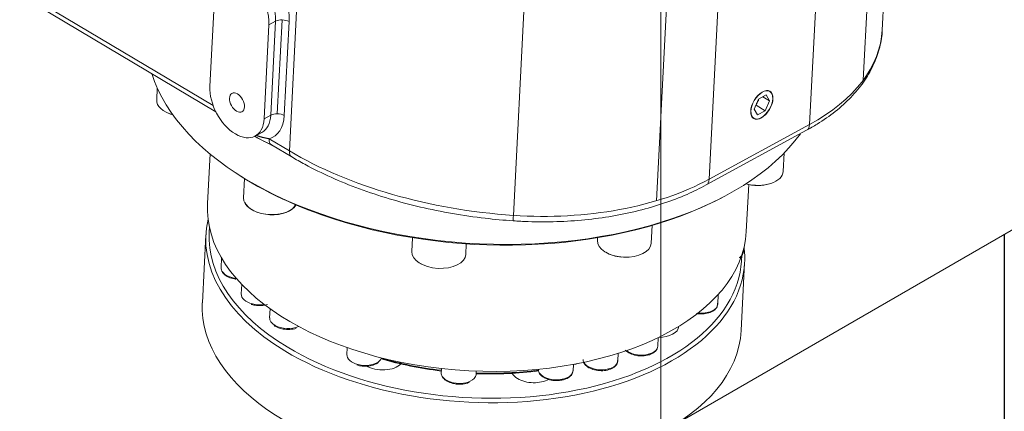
# Model space of a CAD drawing. Header units: millimetres. Extents: x -46 to 5160, y -5105 to -1541.
# Tile 95 of 104: x 5088 to 5113, y -4768 to -4759. Entities that reach past the tile are written whole.
import ezdxf

# ---------------------------------------------------------------- set-up
doc = ezdxf.new("R2010")
doc.units = ezdxf.units.MM
doc.header["$LTSCALE"] = 0.3175
doc.layers.add('1轮廓实线层', color=7, linetype='Continuous', lineweight=18)

# ---------------------------------------------------------------- blocks, each defined once
blk = doc.blocks.new('MR10C-1488-Z')
at = {"layer": '1轮廓实线层'}
for p, q in [((5981.466, -5157.868), (5981.999, -5147.599)), ((5990.765, -5153.197), (5990.99, -5148.859)), ((5990.514, -5150.095), (5990.288, -5154.457)), ((5988.934, -5155.579), (5989.165, -5151.129)), ((5968.466, -5151.867), (5973.897, -5155.098)), ((5968.527, -5152.02), (5973.965, -5155.256)), ((5973.937, -5152.254), (5973.815, -5154.62)), ((5976.032, -5152.158), (5975.82, -5156.243)), ((5985.078, -5157.5), (5985.339, -5152.462)), ((5986.633, -5152.508), (5986.403, -5156.958)), ((5975.306, -5153.068), (5975.474, -5152.976)), ((5975.351, -5155.342), (5975.474, -5152.976)), ((5975.639, -5152.941), (5975.516, -5155.307)), ((5975.813, -5152.986), (5975.69, -5155.352)), ((5975.183, -5155.434), (5975.306, -5153.068)), ((5972.491, -5154.662), (5972.475, -5154.955)), ((5972.475, -5154.955), (5972.475, -5154.955)), ((5987.536, -5155.191), (5987.643, -5154.941)), ((5987.589, -5155.094), (5987.642, -5154.969)), ((5987.642, -5154.969), (5987.658, -5154.933)), ((5987.643, -5154.941), (5987.837, -5154.835)), ((5987.756, -5154.88), (5987.924, -5154.98)), ((5987.817, -5155.23), (5987.924, -5154.98)), ((5987.837, -5154.835), (5987.924, -5154.98)), ((5988.006, -5154.912), (5988.006, -5154.906)), ((5987.622, -5155.335), (5987.536, -5155.191)), ((5987.574, -5155.102), (5987.589, -5155.094)), ((5987.817, -5155.23), (5987.589, -5155.094)), ((5987.817, -5155.23), (5987.622, -5155.335)), ((5975.183, -5155.434), (5975.351, -5155.342)), ((5987.703, -5155.414), (5987.709, -5155.411)), ((5974.958, -5155.87), (5975.126, -5155.778)), ((5986.328, -5157.103), (5988.859, -5155.724)), ((5986.403, -5156.958), (5988.934, -5155.579)), ((5975.307, -5155.937), (5975.82, -5156.243)), ((5975.368, -5156.09), (5975.881, -5156.395)), ((5973.821, -5156.32), (5973.756, -5157.572)), ((5988.268, -5156.76), (5988.292, -5156.295)), ((5974.415, -5156.76), (5974.471, -5156.798)), ((5974.69, -5156.939), (5974.665, -5157.428)), ((5987.337, -5158.276), (5987.399, -5157.094)), ((5986.706, -5157.432), (5986.766, -5157.4)), ((5984.944, -5158.571), (5984.967, -5158.122)), ((5973.715, -5158.361), (5973.626, -5160.07)), ((5978.927, -5158.433), (5978.909, -5158.782)), ((5983.589, -5158.434), (5983.586, -5158.5)), ((5980.267, -5158.853), (5980.281, -5158.587)), ((5987.266, -5158.774), (5987.269, -5158.718)), ((5974.113, -5158.943), (5974.101, -5159.188)), ((5974.101, -5159.188), (5974.101, -5159.188)), ((5987.208, -5160.773), (5987.297, -5159.065)), ((5974.619, -5159.608), (5974.607, -5159.849)), ((5974.607, -5159.849), (5974.607, -5159.849)), ((5986.618, -5160.105), (5986.631, -5159.859)), ((5975.335, -5160.225), (5975.323, -5160.45)), ((5975.323, -5160.45), (5975.323, -5160.45)), ((5985.11, -5161.162), (5985.121, -5160.946)), ((5977.28, -5161.204), (5977.271, -5161.377)), ((5977.271, -5161.377), (5977.271, -5161.377)), ((5984.101, -5161.535), (5984.11, -5161.345)), ((5979.653, -5161.73), (5979.648, -5161.83)), ((5982.971, -5161.784), (5982.979, -5161.624)), ((5979.648, -5161.83), (5979.648, -5161.83)), ((5980.527, -5161.875), (5980.531, -5161.795))]:
    blk.add_line(p, q, dxfattribs=at)
for centre, major_axis, ratio, start_param, end_param in [((5983.255, -5126.969), (3.046, -25.5), 0.185071, 5.505256, 6.355359), ((5974.621, -5152.661), (0.459, -0.843), 0.60337, 0.776774, 3.918367), ((5974.79, -5152.569), (0.459, -0.843), 0.60337, 0.776774, 3.140578), ((5974.958, -5152.478), (-0.574, 1.054), 0.60337, 3.918367, 5.121955), ((5975.645, -5153.078), (-0.24, 0.012), 0.568732, 3.965139, 5.535935), ((5984.374, -5152.865), (-6.391, 0.331), 0.568732, 2.394342, 3.141588), ((5980.765, -5153.719), (-8.549, 0.443), 0.568732, 0.209168, 2.789889), ((5974.499, -5155.027), (0.459, -0.843), 0.60337, 3.918367, 7.059959), ((5987.725, -5155.083), (-0.205, -0.344), 0.559006, 2.401641, 3.141585), ((5973.154, -5154.99), (-0.679, 0.035), 0.568732, 0, 1.190554), ((5987.502, -5154.95), (-0.123, -0.206), 0.559006, 1.412252, 1.803053), ((5987.502, -5154.95), (-0.123, -0.206), 0.559006, 1.803053, 1.962111), ((5973.154, -5155.003), (0.663, -0.034), 0.568732, 4.098196, 4.327925), ((5974.667, -5154.935), (0.459, -0.843), 0.60337, 6.283152, 7.059959), ((5974.835, -5154.843), (-0.574, 1.054), 0.60337, 2.991071, 3.918367), ((5975.522, -5155.444), (-0.24, 0.012), 0.568732, 3.965139, 5.535935), ((5987.725, -5155.083), (-0.205, -0.344), 0.559006, 0.000089, 0.739934), ((5988.706, -5155.443), (-0.153, 0.281), 0.60337, 3.141584, 3.918367), ((5980.826, -5152.536), (-8.549, 0.443), 0.568732, 0.843377, 0.917597), ((5975.531, -5155.815), (0.164, 0.275), 0.559006, 2.326651, 3.141574), ((5976.044, -5156.12), (0.164, 0.275), 0.559006, 2.326651, 3.141427), ((5981.983, -5152.886), (-8.788, 0.455), 0.568732, 0.823546, 1.541474), ((5987.589, -5156.725), (-0.679, 0.035), 0.568732, 1.204887, 3.14158), ((5980.761, -5153.784), (-8.469, 0.439), 0.568732, 0.763463, 1.137705), ((5981.842, -5154.244), (-6.391, 0.331), 0.568732, 1.541474, 2.394342), ((5986.175, -5156.822), (-0.153, 0.281), 0.60337, 3.14129, 3.918367), ((5987.588, -5156.738), (0.663, -0.034), 0.568732, 4.331361, 5.272955), ((5975.344, -5157.463), (-0.679, 0.035), 0.568732, 0.000087, 2.854911), ((5980.761, -5153.784), (-8.469, 0.439), 0.568732, 1.137705, 2.378144), ((5980.547, -5157.924), (-6.791, 0.352), 0.568732, 0.000056, 3.141551), ((5975.343, -5157.476), (0.663, -0.034), 0.568732, 3.388982, 6.044708), ((5980.506, -5158.713), (6.791, -0.352), 0.568732, 3.039318, 3.956663), ((5981.485, -5157.687), (0.022, 0.319), 0.024115, 2.175961, 3.141352), ((5980.509, -5158.647), (-6.711, 0.348), 0.568732, 6.251695, 6.283185), ((5980.509, -5158.647), (-6.711, 0.348), 0.568732, 6.283185, 7.098256), ((5984.265, -5158.536), (-0.679, 0.035), 0.568732, 0.000087, 3.141582), ((5980.506, -5158.713), (6.791, -0.352), 0.568732, 0, 0.102322), ((5980.509, -5158.647), (-6.711, 0.348), 0.568732, 0.81507, 3.17313), ((5979.588, -5158.818), (-0.679, 0.035), 0.568732, 0.000087, 3.141582), ((5984.264, -5158.549), (0.663, -0.034), 0.568732, 3.956825, 4.644442), ((5986.827, -5158.751), (-0.439, 0.023), 0.568732, 2.724702, 3.141552), ((5974.54, -5159.211), (-0.439, 0.023), 0.568732, 0, 0.44793), ((5980.506, -5158.713), (6.791, -0.352), 0.568732, 3.956663, 6.283185), ((5979.587, -5158.831), (0.663, -0.034), 0.568732, 3.951032, 4.016416), ((5974.54, -5159.211), (-0.439, 0.023), 0.568732, 0.447929, 1.468553), ((5975.046, -5159.872), (-0.439, 0.023), 0.568732, 6.283185, 7.516513), ((5980.417, -5160.421), (-6.791, 0.352), 0.568732, 0.000024, 3.141518), ((5975.046, -5159.872), (-0.439, 0.023), 0.568732, 1.233327, 1.924183), ((5986.179, -5160.082), (-0.439, 0.023), 0.568732, 1.477095, 3.141549), ((5975.763, -5160.472), (-0.439, 0.023), 0.568732, 0, 0.840628), ((5975.763, -5160.472), (-0.439, 0.023), 0.568732, 0.840629, 2.315802), ((5985.093, -5160.636), (-0.543, 0.028), 0.568732, 1.654464, 3.141616), ((5984.671, -5161.14), (-0.439, 0.023), 0.568732, 0.66735, 3.141552), ((5977.711, -5161.4), (-0.439, 0.023), 0.568732, 6.283185, 7.516513), ((5977.711, -5161.4), (-0.439, 0.023), 0.568732, 2.708502, 2.98879), ((5980.513, -5158.581), (-5.752, 0.298), 0.568732, 1.17403, 1.448429), ((5980.516, -5158.516), (-5.832, 0.302), 0.568732, 1.180804, 1.44941), ((5977.711, -5161.4), (-0.439, 0.023), 0.568732, 1.233327, 2.708502), ((5978.146, -5161.454), (-0.543, 0.028), 0.568732, 0.815071, 2.691779), ((5980.513, -5158.581), (-5.752, 0.298), 0.568732, 2.043171, 2.066635), ((5983.661, -5161.512), (-0.439, 0.023), 0.568732, 0.330708, 3.141549), ((5980.087, -5161.853), (-0.439, 0.023), 0.568732, 0, 2.326503), ((5980.087, -5161.853), (-0.439, 0.023), 0.568732, 2.326504, 3.101201), ((5980.087, -5161.853), (-0.439, 0.023), 0.568732, 3.101201, 3.141648), ((5980.516, -5158.516), (-5.832, 0.302), 0.568732, 1.602367, 1.876667), ((5980.513, -5158.581), (-5.752, 0.298), 0.568732, 1.602956, 1.879514), ((5981.958, -5161.777), (-0.543, 0.028), 0.568732, 0.328615, 0.815071), ((5981.958, -5161.777), (-0.543, 0.028), 0.568732, 0.815071, 2.421995), ((5982.531, -5161.761), (-0.439, 0.023), 0.568732, 0.038048, 3.141549)]:
    blk.add_ellipse(centre, major_axis=major_axis, ratio=ratio, start_param=start_param, end_param=end_param, dxfattribs=at)
for centre, major_axis, ratio in [((5974.499, -5155.027), (0.126, -0.232), 0.60337), ((5987.73, -5155.085), (0.205, 0.344), 0.559006), ((5987.73, -5155.085), (-0.201, -0.338), 0.559006)]:
    blk.add_ellipse(centre, major_axis=major_axis, ratio=ratio, dxfattribs=at)
for points, knots in [([(5988.859, -5155.724), (5988.951, -5155.674), (5989.207, -5155.525), (5989.593, -5155.255), (5989.985, -5154.9), (5990.303, -5154.516), (5990.544, -5154.108), (5990.697, -5153.684), (5990.765, -5153.375), (5990.762, -5153.209), (5990.761, -5153.189)], [0, 0, 0, 0, 0.080287, 0.232468, 0.384648, 0.536137, 0.686183, 0.834121, 0.979852, 1, 1, 1, 1]), ([(5974.953, -5155.879), (5974.956, -5155.881), (5975.091, -5155.958), (5975.229, -5156.028), (5975.368, -5156.09)], [0, 0, 0, 0, 0.022112, 1, 1, 1, 1]), ([(5974.992, -5155.857), (5974.994, -5155.857), (5975, -5155.859), (5975.01, -5155.863), (5975.024, -5155.868), (5975.037, -5155.872), (5975.051, -5155.876), (5975.064, -5155.88), (5975.078, -5155.884), (5975.091, -5155.888), (5975.104, -5155.892), (5975.117, -5155.895), (5975.131, -5155.899), (5975.144, -5155.902), (5975.157, -5155.905), (5975.17, -5155.908), (5975.183, -5155.911), (5975.196, -5155.914), (5975.208, -5155.917), (5975.221, -5155.92), (5975.234, -5155.923), (5975.246, -5155.925), (5975.259, -5155.928), (5975.271, -5155.93), (5975.283, -5155.933), (5975.295, -5155.935), (5975.303, -5155.936), (5975.307, -5155.937)], [0, 0, 0, 0, 0.012729, 0.05539, 0.097874, 0.140187, 0.182336, 0.224326, 0.266164, 0.307857, 0.34941, 0.390829, 0.432121, 0.473291, 0.514345, 0.55529, 0.596131, 0.636874, 0.677523, 0.718085, 0.758565, 0.798968, 0.839299, 0.879563, 0.919765, 0.959909, 1, 1, 1, 1]), ([(5975.881, -5156.395), (5975.988, -5156.459), (5976.306, -5156.64), (5976.867, -5156.916), (5977.579, -5157.206), (5978.332, -5157.457), (5979.117, -5157.665), (5979.928, -5157.83), (5980.714, -5157.943), (5981.227, -5157.99), (5981.463, -5158.006)], [0, 0, 0, 0, 0.071764, 0.207759, 0.343674, 0.479479, 0.615181, 0.750798, 0.886352, 1, 1, 1, 1]), ([(5981.463, -5158.006), (5981.59, -5158.015), (5981.955, -5158.034), (5982.562, -5158.034), (5983.272, -5157.988), (5983.964, -5157.895), (5984.631, -5157.756), (5985.263, -5157.572), (5985.832, -5157.354), (5986.173, -5157.187), (5986.328, -5157.103)], [0, 0, 0, 0, 0.070955, 0.205343, 0.339827, 0.474409, 0.609142, 0.744079, 0.879264, 1, 1, 1, 1]), ([(5987.162, -5158.939), (5987.171, -5158.933), (5987.21, -5158.903), (5987.25, -5158.852), (5987.263, -5158.803), (5987.265, -5158.786)], [0, 0, 0, 0, 0.156719, 0.722914, 1, 1, 1, 1]), ([(5974.127, -5159.293), (5974.14, -5159.314), (5974.18, -5159.364), (5974.282, -5159.431), (5974.392, -5159.463), (5974.459, -5159.475), (5974.47, -5159.477)], [0, 0, 0, 0, 0.219658, 0.564099, 0.9281, 1, 1, 1, 1]), ([(5974.857, -5160.112), (5974.887, -5160.121), (5974.968, -5160.141), (5975.113, -5160.148), (5975.222, -5160.131), (5975.268, -5160.115)], [0, 0, 0, 0, 0.228456, 0.611303, 1, 1, 1, 1]), ([(5986.076, -5160.343), (5986.128, -5160.352), (5986.239, -5160.359), (5986.399, -5160.333), (5986.507, -5160.281), (5986.552, -5160.24), (5986.565, -5160.226)], [0, 0, 0, 0, 0.281264, 0.572632, 0.869033, 1, 1, 1, 1]), ([(5975.44, -5160.648), (5975.463, -5160.664), (5975.529, -5160.7), (5975.665, -5160.741), (5975.831, -5160.746), (5975.947, -5160.735), (5975.99, -5160.713), (5975.99, -5160.712)], [0, 0, 0, 0, 0.16438, 0.440348, 0.71767, 0.994647, 1, 1, 1, 1]), ([(5984.948, -5161.361), (5984.974, -5161.349), (5985.032, -5161.314), (5985.094, -5161.246), (5985.106, -5161.188), (5985.106, -5161.162)], [0, 0, 0, 0, 0.277004, 0.696489, 1, 1, 1, 1]), ([(5984.289, -5161.264), (5984.314, -5161.291), (5984.379, -5161.342), (5984.518, -5161.396), (5984.685, -5161.417), (5984.836, -5161.402), (5984.916, -5161.375), (5984.948, -5161.361)], [0, 0, 0, 0, 0.184675, 0.403683, 0.624437, 0.843813, 1, 1, 1, 1]), ([(5977.521, -5161.639), (5977.551, -5161.649), (5977.633, -5161.669), (5977.778, -5161.676), (5977.915, -5161.655), (5977.977, -5161.623), (5977.996, -5161.61)], [0, 0, 0, 0, 0.190625, 0.510075, 0.834419, 1, 1, 1, 1]), ([(5983.229, -5161.502), (5983.226, -5161.524), (5983.231, -5161.578), (5983.291, -5161.658), (5983.399, -5161.73), (5983.55, -5161.778), (5983.72, -5161.79), (5983.882, -5161.763), (5983.989, -5161.711), (5984.035, -5161.67), (5984.047, -5161.656)], [0, 0, 0, 0, 0.084235, 0.207295, 0.344658, 0.491834, 0.638723, 0.785181, 0.934169, 1, 1, 1, 1]), ([(5979.655, -5161.79), (5979.655, -5161.791), (5979.639, -5161.819), (5979.649, -5161.888), (5979.695, -5161.977), (5979.794, -5162.054), (5979.923, -5162.104), (5980.015, -5162.119), (5980.057, -5162.122)], [0, 0, 0, 0, 0.0048, 0.192973, 0.386648, 0.59828, 0.830734, 1, 1, 1, 1]), ([(5982.09, -5161.761), (5982.092, -5161.771), (5982.103, -5161.815), (5982.139, -5161.885), (5982.237, -5161.963), (5982.378, -5162.018), (5982.531, -5162.037), (5982.624, -5162.03), (5982.663, -5162.024)], [0, 0, 0, 0, 0.057302, 0.233133, 0.4251, 0.636084, 0.848741, 1, 1, 1, 1]), ([(5982.663, -5162.024), (5982.695, -5162.02), (5982.775, -5162.001), (5982.882, -5161.948), (5982.955, -5161.868), (5982.967, -5161.81), (5982.967, -5161.784)], [0, 0, 0, 0, 0.186952, 0.50583, 0.792911, 1, 1, 1, 1]), ([(5980.057, -5162.122), (5980.09, -5162.125), (5980.175, -5162.125), (5980.288, -5162.109), (5980.347, -5162.078), (5980.364, -5162.067)], [0, 0, 0, 0, 0.289651, 0.776159, 1, 1, 1, 1])]:
    blk.add_open_spline(points, degree=3, knots=knots, dxfattribs=at)
for points, degree in [([(5986.565, -5160.226), (5986.603, -5160.195), (5986.606, -5160.155)], 2), ([(5986.606, -5160.155), (5986.616, -5160.084)], 1), ([(5977.996, -5161.61), (5978.043, -5161.6), (5978.063, -5161.574)], 2), ([(5984.047, -5161.656), (5984.085, -5161.625), (5984.088, -5161.585)], 2), ([(5984.088, -5161.585), (5984.098, -5161.514)], 1)]:
    blk.add_open_spline(points, degree=degree, dxfattribs=at)

msp = doc.modelspace()

# ---------------------------------------------------------------- linework, layer by layer
msp.add_line((5112.78405, -4763.91339), (5112.78405, -4778.91339))
at = {"layer": '1轮廓实线层'}
for q in [(5104.12832, -4747.54673), (5120.03822, -4759.73231)]:
    msp.add_line((5104.12832, -4768.9179), q, dxfattribs=at)

# ---------------------------------------------------------------- block references
msp.add_blockref('MR10C-1488-Z', (-881.05639, 394.42824))

doc.saveas('drawing.dxf')
